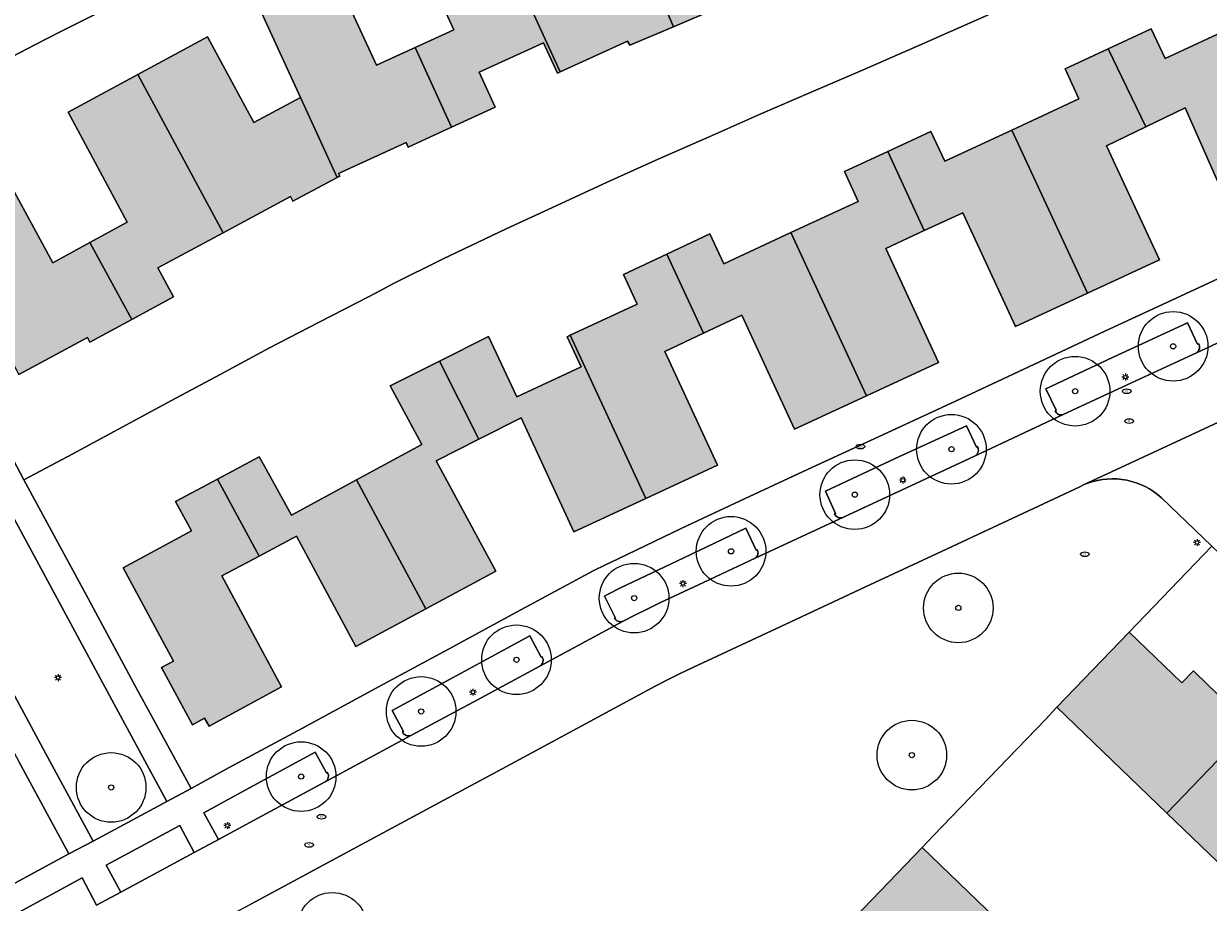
# Model space of a CAD drawing. Header units: metres. Extents: x 187482 to 189800, y 333582 to 335019.
# Tile 28 of 256: x 187771 to 187856, y 333896 to 333960. Entities that reach past the tile are written whole.
import ezdxf
from ezdxf.enums import TextEntityAlignment as Align

# ---------------------------------------------------------------- set-up
doc = ezdxf.new("R2010")
doc.units = ezdxf.units.M
doc.layers.get('0').update_dxf_attribs({"color": 252, "lineweight": 18})
for name, color, linetype, lineweight in [('B-WE-GR-BOOM-S', 252, 'Continuous', 18), ('B-WE-IE-MEUBILAIR-S', 252, 'Continuous', 18), ('B-WE-IE-TERREINAFSCHEIDING_KUNSTMATIG_HEKWERK-G', 252, 'IE-TERREINAFSCHEIDING_KUNSTMATIG-SO', 18), ('B-WE-IE-TERREINAFSCHEIDING_KUNSTMATIG_MUUR-G', 252, 'IE-TERREINAFSCHEIDING_KUNSTMATIG-SO', 18), ('B-WE-OG-BEBOUWING-GV', 252, 'Continuous', 18), ('B-WE-OG-TERREIN_BEGROEID-GV', 252, 'Continuous', 18), ('B-WE-OG-TERREIN_ERF-GV', 252, 'Continuous', 18), ('B-WE-OG-WEG-GV', 252, 'Continuous', 18), ('B-WE-VH-GESLOTENVERHARDING_ASFALT-GV', 252, 'Continuous', 18), ('B-WE-VH-OPENVERHARDING_BETONSTRAATSTEEN-GV', 252, 'Continuous', 18), ('B-WE-VH-OPENVERHARDING_TEGEL-GV', 252, 'Continuous', 18)]:
    doc.layers.add(name, color=color, linetype=linetype, lineweight=lineweight)
doc.layers.add('B-WE-OG-BEBOUWING-V', color=7, linetype='Continuous', lineweight=18, true_color=0xf0f0f0)
doc.styles.add('NLCS-ISO', font='NLCS-ISO.ttf')
doc.linetypes.add('IE-TERREINAFSCHEIDING_KUNSTMATIG-SO', pattern='A,4,[82,NLCS.SHX,S=0.75,R=90,X=0,Y=0],4,-2', length=10)

# ---------------------------------------------------------------- blocks, each defined once
blk = doc.blocks.new('SIE-MEUBILAIR_PAAL_LICHTMAST-SO')
for points in [[(-0.62, 0), (-1, 0)], [(-0.71, 0.71), (-0.44, 0.44)], [(0, 1), (0, 0.62)], [(0.44, 0.44), (0.71, 0.71)], [(1, 0), (0.62, 0)], [(-0.71, -0.71), (-0.44, -0.44)], [(0, -0.62), (0, -1)], [(0.44, -0.44), (0.71, -0.71)]]:
    blk.add_lwpolyline(points)
blk.add_circle((0, 0), 0.5)
blk = doc.blocks.new('SIE-MEUBILAIR_PUT_BRANDKRAAN-SO')
blk.add_ellipse((0, 0), major_axis=(1.25, 0), ratio=0.54)
at = {"style": 'NLCS-ISO'}
blk.add_text('bk', height=0.75, dxfattribs=at).set_placement((0.03, 0), align=Align.MIDDLE_CENTER)
blk = doc.blocks.new('SIE-MEUBILAIR_PUT_RIOOLPUT-SO')
blk.add_ellipse((0, 0), major_axis=(1.25, 0), ratio=0.54)
at = {"style": 'NLCS-ISO'}
blk.add_text('ri', height=0.75, dxfattribs=at).set_placement((-0.04, 0.07), align=Align.MIDDLE_CENTER)
blk = doc.blocks.new('SGR-BOOM_GBKN-SO')
at = {"color": 0, "linetype": 'ByBlock', "lineweight": 18}
for radius in [2, 0.15]:
    blk.add_circle((0, 0), radius, dxfattribs=at)

msp = doc.modelspace()

# ---------------------------------------------------------------- hatches: boundary and pattern name
at = {"layer": 'B-WE-OG-BEBOUWING-V'}
h = msp.add_hatch(color=256, dxfattribs=at)
h.dxf.hatch_style = 1
h.paths.add_polyline_path([(187820.665, 333975.011), (187815.363, 333972.903), (187817.954, 333966.403), (187814.997, 333965.131), (187817.486, 333959.351), (187820.627, 333960.688), (187820.489, 333961.041), (187825.444, 333963.012)], flags=17)
h = msp.add_hatch(color=256, dxfattribs=at)
h.dxf.hatch_style = 1
h.paths.add_polyline_path([(187814.997, 333965.131), (187812.039, 333963.859), (187809.138, 333970.23), (187803.959, 333967.855), (187809.344, 333956.112), (187814.184, 333958.32), (187814.344, 333958.013), (187817.486, 333959.351)], flags=17)
h = msp.add_hatch(color=256, dxfattribs=at)
h.dxf.hatch_style = 1
h.paths.add_polyline_path([(187803.959, 333967.855), (187798.77, 333965.46), (187801.695, 333959.123), (187798.915, 333957.853), (187801.538, 333952.133), (187804.656, 333953.564), (187803.515, 333956.075), (187808.129, 333958.203), (187809.137, 333956.018), (187809.344, 333956.112)], flags=17)
h = msp.add_hatch(color=256, dxfattribs=at)
h.dxf.hatch_style = 1
h.paths.add_polyline_path([(187798.915, 333957.853), (187796.134, 333956.583), (187793.224, 333962.931), (187787.836, 333960.463), (187790.685, 333954.256), (187793.318, 333948.52), (187793.508, 333948.621), (187793.407, 333948.804), (187798.263, 333951.035), (187798.419, 333950.702), (187801.538, 333952.133)], flags=17)
h = msp.add_hatch(color=256, dxfattribs=at)
h.dxf.hatch_style = 1
h.paths.add_polyline_path([(187848.717, 333957.764), (187851.419, 333952.156), (187854.24, 333953.53), (187857.882, 333945.278), (187863.302, 333947.671), (187863.034, 333948.244), (187863.918, 333948.658), (187861.962, 333952.897), (187861.07, 333952.483), (187857.863, 333959.404), (187852.807, 333957.056), (187851.811, 333959.2)], flags=17)
h = msp.add_hatch(color=256, dxfattribs=at)
h.dxf.hatch_style = 1
h.paths.add_polyline_path([(187790.685, 333954.256), (187787.325, 333952.462), (187783.998, 333958.628), (187778.982, 333955.919), (187785.124, 333944.552), (187789.969, 333947.159), (187790.139, 333946.828), (187793.318, 333948.52)], flags=17)
h = msp.add_hatch(color=256, dxfattribs=at)
h.dxf.hatch_style = 1
h.paths.add_polyline_path([(187851.419, 333952.156), (187848.717, 333957.764), (187845.622, 333956.327), (187846.611, 333954.174), (187841.789, 333951.93), (187847.228, 333940.203), (187852.396, 333942.601), (187848.599, 333950.783)], flags=17)
h = msp.add_hatch(color=256, dxfattribs=at)
h.dxf.hatch_style = 1
h.paths.add_polyline_path([(187778.982, 333955.919), (187773.98, 333953.215), (187778.238, 333945.308), (187775.557, 333943.848), (187778.557, 333938.316), (187781.559, 333939.95), (187780.437, 333942.032), (187785.124, 333944.552)], flags=17)
h = msp.add_hatch(color=256, dxfattribs=at)
h.dxf.hatch_style = 1
h.paths.add_polyline_path([(187841.789, 333951.93), (187836.967, 333949.686), (187835.968, 333951.832), (187832.872, 333950.385), (187835.498, 333944.7), (187838.262, 333945.986), (187842.059, 333937.804), (187847.228, 333940.203)], flags=17)
h = msp.add_hatch(color=256, dxfattribs=at)
h.dxf.hatch_style = 1
h.paths.add_polyline_path([(187835.498, 333944.7), (187832.872, 333950.385), (187829.775, 333948.937), (187830.737, 333946.795), (187825.917, 333944.556), (187831.352, 333932.836), (187836.522, 333935.229), (187832.734, 333943.415)], flags=17)
h = msp.add_hatch(color=256, dxfattribs=at)
h.dxf.hatch_style = 1
h.paths.add_polyline_path([(187775.557, 333943.848), (187772.875, 333942.388), (187769.533, 333948.56), (187764.309, 333945.745), (187764.624, 333945.174), (187763.753, 333944.722), (187765.985, 333940.591), (187766.853, 333941.056), (187770.453, 333934.361), (187775.374, 333937.014), (187775.554, 333936.682), (187778.557, 333938.316)], flags=17)
h = msp.add_hatch(color=256, dxfattribs=at)
h.dxf.hatch_style = 1
h.paths.add_polyline_path([(187817.001, 333943.01), (187819.626, 333937.328), (187822.392, 333938.628), (187826.181, 333930.442), (187831.352, 333932.836), (187825.917, 333944.556), (187821.098, 333942.317), (187820.102, 333944.46)], flags=17)
h = msp.add_hatch(color=256, dxfattribs=at)
h.dxf.hatch_style = 1
h.paths.add_polyline_path([(187819.626, 333937.328), (187817.001, 333943.01), (187813.899, 333941.559), (187814.866, 333939.427), (187810.056, 333937.184), (187815.482, 333925.453), (187820.646, 333927.842), (187816.86, 333936.029)], flags=17)
h = msp.add_hatch(color=256, dxfattribs=at)
h.dxf.hatch_style = 1
h.paths.add_polyline_path([(187810.056, 333937.184), (187809.832, 333937.08), (187810.844, 333934.907), (187806.234, 333932.761), (187804.189, 333937.092), (187800.66, 333935.317), (187803.485, 333929.712), (187806.53, 333931.251), (187810.317, 333923.064), (187815.482, 333925.453)], flags=17)
h = msp.add_hatch(color=256, dxfattribs=at)
h.dxf.hatch_style = 1
h.paths.add_polyline_path([(187800.66, 333935.317), (187797.13, 333933.542), (187799.401, 333929.342), (187794.712, 333926.806), (187799.689, 333917.523), (187804.717, 333920.232), (187800.439, 333928.173), (187803.485, 333929.712)], flags=17)
h = msp.add_hatch(color=256, dxfattribs=at)
h.dxf.hatch_style = 1
h.paths.add_polyline_path([(187784.713, 333926.847), (187787.704, 333921.324), (187790.383, 333922.755), (187794.661, 333914.815), (187799.689, 333917.523), (187794.712, 333926.806), (187790.023, 333924.27), (187788.092, 333927.784), (187787.723, 333928.455)], flags=17)
h = msp.add_hatch(color=256, dxfattribs=at)
h.dxf.hatch_style = 1
h.paths.add_polyline_path([(187787.704, 333921.324), (187784.713, 333926.847), (187781.703, 333925.239), (187782.843, 333923.136), (187777.932, 333920.476), (187781.56, 333913.777), (187780.698, 333913.31), (187782.921, 333909.204), (187783.785, 333909.667), (187784.109, 333909.106), (187789.324, 333911.929), (187785.025, 333919.893)], flags=17)
h = msp.add_hatch(color=256, dxfattribs=at)
h.dxf.hatch_style = 1
h.paths.add_polyline_path([(187852.938, 333902.855), (187858.962, 333909.118), (187855.907, 333912.056), (187854.846, 333913.076), (187854.014, 333912.211), (187853.359, 333912.841), (187850.225, 333915.855), (187845.034, 333910.456)], flags=17)
h = msp.add_hatch(color=256, dxfattribs=at)
h.dxf.hatch_style = 1
h.paths.add_polyline_path([(187858.962, 333909.118), (187852.938, 333902.855), (187860.738, 333895.355), (187866.76, 333901.618), (187863.748, 333904.516), (187862.645, 333905.577), (187861.813, 333904.712), (187861.136, 333905.363), (187858.209, 333908.177), (187859.041, 333909.042)], flags=17)
h = msp.add_hatch(color=256, dxfattribs=at)
h.dxf.hatch_style = 1
h.paths.add_polyline_path([(187835.344, 333900.38), (187829.316, 333894.113), (187832.581, 333890.972), (187833.496, 333890.092), (187834.328, 333890.957), (187835.221, 333890.099), (187837.932, 333887.491), (187837.1, 333886.626), (187837.179, 333886.55), (187843.207, 333892.817), (187839.301, 333896.574)], flags=17)

# ---------------------------------------------------------------- linework, layer by layer
at = {"layer": 'B-WE-IE-TERREINAFSCHEIDING_KUNSTMATIG_HEKWERK-G', "ltscale": 0.2, "flags": 128}
msp.add_lwpolyline([(187845.034, 333910.456), (187844.205, 333909.579)], dxfattribs=at)
at = {"layer": 'B-WE-IE-TERREINAFSCHEIDING_KUNSTMATIG_MUUR-G', "ltscale": 0.2, "flags": 128}
for points in [[(187836.575, 333958.647), (187840.218, 333960.251)], [(187834.729, 333957.837), (187835.647, 333958.235)], [(187835.647, 333958.235), (187836.575, 333958.647)], [(187831.049, 333956.24), (187834.729, 333957.837)], [(187827.379, 333954.658), (187831.049, 333956.24)], [(187823.703, 333953.057), (187827.379, 333954.658)], [(187820.037, 333951.447), (187823.703, 333953.057)], [(187816.382, 333949.829), (187820.037, 333951.447)], [(187812.719, 333948.182), (187816.382, 333949.829)], [(187809.09, 333946.505), (187812.719, 333948.182)], [(187805.468, 333944.829), (187809.09, 333946.505)], [(187800.887, 333942.654), (187805.468, 333944.829)], [(187797.367, 333940.905), (187800.887, 333942.654)], [(187796.468, 333940.43), (187797.367, 333940.905)], [(187795.577, 333939.955), (187796.468, 333940.43)], [(187792.014, 333938.131), (187795.577, 333939.955)], [(187788.465, 333936.28), (187792.014, 333938.131)], [(187784.903, 333934.362), (187788.465, 333936.28)], [(187781.414, 333932.49), (187784.903, 333934.362)], [(187777.867, 333930.59), (187781.414, 333932.49)], [(187774.318, 333928.673), (187777.867, 333930.59)], [(187770.81, 333926.787), (187774.318, 333928.673)], [(187844.205, 333909.579), (187837.456, 333902.582)]]:
    msp.add_lwpolyline(points, dxfattribs=at)
at = {"layer": 'B-WE-OG-BEBOUWING-GV', "flags": 128}
for points in [[(187820.665, 333975.011), (187815.363, 333972.903), (187817.954, 333966.403), (187814.997, 333965.131), (187817.486, 333959.351), (187820.627, 333960.688), (187820.489, 333961.041), (187825.444, 333963.012)], [(187814.997, 333965.131), (187812.039, 333963.859), (187809.138, 333970.23), (187803.959, 333967.855), (187809.344, 333956.112), (187814.184, 333958.32), (187814.344, 333958.013), (187817.486, 333959.351)], [(187803.959, 333967.855), (187798.77, 333965.46), (187801.695, 333959.123), (187798.915, 333957.853), (187801.538, 333952.133), (187804.656, 333953.564), (187803.515, 333956.075), (187808.129, 333958.203), (187809.137, 333956.018), (187809.344, 333956.112)], [(187798.915, 333957.853), (187796.134, 333956.583), (187793.224, 333962.931), (187787.836, 333960.463), (187790.685, 333954.256), (187793.318, 333948.52), (187793.508, 333948.621), (187793.407, 333948.804), (187798.263, 333951.035), (187798.419, 333950.702), (187801.538, 333952.133)], [(187848.717, 333957.764), (187851.419, 333952.156), (187854.24, 333953.53), (187857.882, 333945.278), (187863.302, 333947.671), (187863.034, 333948.244), (187863.918, 333948.658), (187861.962, 333952.897), (187861.07, 333952.483), (187857.863, 333959.404), (187852.807, 333957.056), (187851.811, 333959.2)], [(187790.685, 333954.256), (187787.325, 333952.462), (187783.998, 333958.628), (187778.982, 333955.919), (187785.124, 333944.552), (187789.969, 333947.159), (187790.139, 333946.828), (187793.318, 333948.52)], [(187851.419, 333952.156), (187848.717, 333957.764), (187845.622, 333956.327), (187846.611, 333954.174), (187841.789, 333951.93), (187847.228, 333940.203), (187852.396, 333942.601), (187848.599, 333950.783)], [(187778.982, 333955.919), (187773.98, 333953.215), (187778.238, 333945.308), (187775.557, 333943.848), (187778.557, 333938.316), (187781.559, 333939.95), (187780.437, 333942.032), (187785.124, 333944.552)], [(187841.789, 333951.93), (187836.967, 333949.686), (187835.968, 333951.832), (187832.872, 333950.385), (187835.498, 333944.7), (187838.262, 333945.986), (187842.059, 333937.804), (187847.228, 333940.203)], [(187835.498, 333944.7), (187832.872, 333950.385), (187829.775, 333948.937), (187830.737, 333946.795), (187825.917, 333944.556), (187831.352, 333932.836), (187836.522, 333935.229), (187832.734, 333943.415)], [(187775.557, 333943.848), (187772.875, 333942.388), (187769.533, 333948.56), (187764.309, 333945.745), (187764.624, 333945.174), (187763.753, 333944.722), (187765.985, 333940.591), (187766.853, 333941.056), (187770.453, 333934.361), (187775.374, 333937.014), (187775.554, 333936.682), (187778.557, 333938.316)], [(187817.001, 333943.01), (187819.626, 333937.328), (187822.392, 333938.628), (187826.181, 333930.442), (187831.352, 333932.836), (187825.917, 333944.556), (187821.098, 333942.317), (187820.102, 333944.46)], [(187819.626, 333937.328), (187817.001, 333943.01), (187813.899, 333941.559), (187814.866, 333939.427), (187810.056, 333937.184), (187815.482, 333925.453), (187820.646, 333927.842), (187816.86, 333936.029)], [(187810.056, 333937.184), (187809.832, 333937.08), (187810.844, 333934.907), (187806.234, 333932.761), (187804.189, 333937.092), (187800.66, 333935.317), (187803.485, 333929.712), (187806.53, 333931.251), (187810.317, 333923.064), (187815.482, 333925.453)], [(187800.66, 333935.317), (187797.13, 333933.542), (187799.401, 333929.342), (187794.712, 333926.806), (187799.689, 333917.523), (187804.717, 333920.232), (187800.439, 333928.173), (187803.485, 333929.712)], [(187784.713, 333926.847), (187787.704, 333921.324), (187790.383, 333922.755), (187794.661, 333914.815), (187799.689, 333917.523), (187794.712, 333926.806), (187790.023, 333924.27), (187788.092, 333927.784), (187787.723, 333928.455)], [(187787.704, 333921.324), (187784.713, 333926.847), (187781.703, 333925.239), (187782.843, 333923.136), (187777.932, 333920.476), (187781.56, 333913.777), (187780.698, 333913.31), (187782.921, 333909.204), (187783.785, 333909.667), (187784.109, 333909.106), (187789.324, 333911.929), (187785.025, 333919.893)], [(187852.938, 333902.855), (187858.962, 333909.118), (187855.907, 333912.056), (187854.846, 333913.076), (187854.014, 333912.211), (187853.359, 333912.841), (187850.225, 333915.855), (187845.034, 333910.456)], [(187858.962, 333909.118), (187852.938, 333902.855), (187860.738, 333895.355), (187866.76, 333901.618), (187863.748, 333904.516), (187862.645, 333905.577), (187861.813, 333904.712), (187861.136, 333905.363), (187858.209, 333908.177), (187859.041, 333909.042)], [(187835.344, 333900.38), (187829.316, 333894.113), (187832.581, 333890.972), (187833.496, 333890.092), (187834.328, 333890.957), (187835.221, 333890.099), (187837.932, 333887.491), (187837.1, 333886.626), (187837.179, 333886.55), (187843.207, 333892.817), (187839.301, 333896.574)]]:
    msp.add_lwpolyline(points, close=True, dxfattribs=at)
at = {"layer": 'B-WE-OG-TERREIN_BEGROEID-GV', "flags": 128}
msp.add_lwpolyline([(187773.339, 333918.009), (187769.077, 333925.875), (187766.242, 333931.209), (187762.471, 333938.277), (187759.064, 333944.656), (187753.717, 333941.744), (187769.122, 333913.168), (187772.201, 333907.474), (187775.793, 333900.845), (187781.084, 333903.687), (187777.132, 333910.987)], close=True, dxfattribs=at)
for points in [[(187846.946, 333926.447), (187846.683, 333926.305), (187841.497, 333923.885), (187836.071, 333921.348), (187831.268, 333919.1), (187825.546, 333916.432), (187818.872, 333913.308), (187817.966, 333912.878), (187817.059, 333912.418), (187816.159, 333911.973), (187810.012, 333908.658), (187805.478, 333906.21), (187800.347, 333903.444), (187795.06, 333900.589), (187787.117, 333896.323)], [(187829.316, 333894.113), (187835.344, 333900.38), (187836.187, 333901.266), (187837.456, 333902.582), (187844.205, 333909.579), (187845.034, 333910.456), (187850.225, 333915.855), (187856.166, 333922.034), (187852.539, 333925.513)]]:
    msp.add_lwpolyline(points, dxfattribs=at)
at = {"layer": 'B-WE-OG-TERREIN_BEGROEID-GV'}
for points in [[(187847.257, 333926.568, 0.01505), (187846.946, 333926.447)], [(187852.539, 333925.513, 0.275223), (187847.257, 333926.568)]]:
    msp.add_lwpolyline(points, format="xyb", dxfattribs=at)
at = {"layer": 'B-WE-OG-TERREIN_ERF-GV', "flags": 128}
for points in [[(187793.224, 333962.931), (187796.134, 333956.583), (187798.915, 333957.853), (187801.695, 333959.123), (187798.77, 333965.46)], [(187769.533, 333948.56), (187772.875, 333942.388), (187775.557, 333943.848), (187778.238, 333945.308), (187773.98, 333953.215), (187778.982, 333955.919), (187783.998, 333958.628), (187787.325, 333952.462), (187790.685, 333954.256), (187787.836, 333960.463)], [(187820.627, 333960.688), (187817.486, 333959.351), (187814.344, 333958.013), (187814.184, 333958.32), (187809.344, 333956.112), (187809.137, 333956.018), (187808.129, 333958.203), (187803.515, 333956.075), (187804.656, 333953.564), (187801.538, 333952.133), (187798.419, 333950.702), (187798.263, 333951.035), (187793.407, 333948.804), (187793.508, 333948.621), (187793.318, 333948.52), (187790.139, 333946.828), (187789.969, 333947.159), (187785.124, 333944.552), (187780.437, 333942.032), (187781.559, 333939.95), (187778.557, 333938.316), (187775.554, 333936.682), (187775.374, 333937.014), (187770.453, 333934.361)], [(187767.995, 333932.085), (187770.81, 333926.787), (187774.318, 333928.673), (187777.867, 333930.59), (187781.414, 333932.49), (187784.903, 333934.362), (187788.465, 333936.28), (187792.014, 333938.131), (187795.577, 333939.955), (187796.468, 333940.43), (187797.367, 333940.905), (187800.887, 333942.654), (187805.468, 333944.829), (187809.09, 333946.505), (187812.719, 333948.182), (187816.382, 333949.829), (187820.037, 333951.447), (187823.703, 333953.057), (187827.379, 333954.658), (187831.049, 333956.24), (187834.729, 333957.837), (187835.647, 333958.235), (187836.575, 333958.647), (187840.218, 333960.251)], [(187776.051, 333960.294), (187773.472, 333959.001), (187771.583, 333958.048), (187768.916, 333956.664)], [(187840.218, 333960.251), (187836.575, 333958.647), (187835.647, 333958.235), (187834.729, 333957.837), (187831.049, 333956.24), (187827.379, 333954.658), (187823.703, 333953.057), (187820.037, 333951.447), (187816.382, 333949.829), (187812.719, 333948.182), (187809.09, 333946.505), (187805.468, 333944.829), (187800.887, 333942.654), (187797.367, 333940.905), (187796.468, 333940.43), (187795.577, 333939.955), (187792.014, 333938.131), (187788.465, 333936.28), (187784.903, 333934.362), (187781.414, 333932.49), (187777.867, 333930.59), (187774.318, 333928.673), (187770.81, 333926.787), (187775.081, 333918.887), (187778.847, 333911.902), (187782.82, 333904.617), (187785.558, 333906.126), (187790.835, 333908.961), (187796.327, 333911.945), (187801.324, 333914.64), (187806.198, 333917.297), (187811.716, 333920.249), (187812.606, 333920.69), (187813.515, 333921.133), (187818.026, 333923.291), (187821.906, 333925.112), (187827.47, 333927.709), (187832.515, 333930.034), (187837.732, 333932.459), (187843.42, 333935.113), (187848.463, 333937.476), (187853.607, 333939.845), (187859.273, 333942.487)], [(187857.882, 333945.278), (187854.24, 333953.53), (187851.419, 333952.156), (187848.599, 333950.783), (187852.396, 333942.601), (187847.228, 333940.203), (187842.059, 333937.804), (187838.262, 333945.986), (187835.498, 333944.7), (187832.734, 333943.415), (187836.522, 333935.229), (187831.352, 333932.836), (187826.181, 333930.442), (187822.392, 333938.628), (187819.626, 333937.328), (187816.86, 333936.029), (187820.646, 333927.842), (187815.482, 333925.453), (187810.317, 333923.064), (187806.53, 333931.251), (187803.485, 333929.712), (187800.439, 333928.173), (187804.717, 333920.232), (187799.689, 333917.523), (187794.661, 333914.815), (187790.383, 333922.755), (187787.704, 333921.324), (187785.025, 333919.893), (187789.324, 333911.929), (187784.109, 333909.106), (187783.785, 333909.667), (187782.921, 333909.204), (187780.698, 333913.31), (187781.56, 333913.777), (187777.932, 333920.476), (187782.843, 333923.136), (187781.703, 333925.239), (187784.713, 333926.847), (187787.723, 333928.455), (187788.092, 333927.784), (187790.023, 333924.27), (187794.712, 333926.806), (187799.401, 333929.342), (187797.13, 333933.542), (187800.66, 333935.317), (187804.189, 333937.092), (187806.234, 333932.761), (187810.844, 333934.907), (187809.832, 333937.08), (187810.056, 333937.184), (187814.866, 333939.427), (187813.899, 333941.559), (187817.001, 333943.01), (187820.102, 333944.46), (187821.098, 333942.317), (187825.917, 333944.556), (187830.737, 333946.795), (187829.775, 333948.937), (187832.872, 333950.385), (187835.968, 333951.832), (187836.967, 333949.686), (187841.789, 333951.93), (187846.611, 333954.174), (187845.622, 333956.327), (187848.717, 333957.764), (187851.811, 333959.2), (187852.807, 333957.056), (187857.863, 333959.404)], [(187887.25, 333892.232), (187868.445, 333910.259), (187856.166, 333922.034), (187850.225, 333915.855), (187853.359, 333912.841), (187854.014, 333912.211), (187854.846, 333913.076), (187855.907, 333912.056), (187858.962, 333909.118), (187859.041, 333909.042), (187858.209, 333908.177), (187861.136, 333905.363), (187861.813, 333904.712), (187862.645, 333905.577), (187863.748, 333904.516), (187866.76, 333901.618), (187866.84, 333901.542), (187866.008, 333900.677), (187868.904, 333897.893), (187869.612, 333897.212), (187870.444, 333898.077), (187871.523, 333897.039), (187874.56, 333894.119)], [(187767.655, 333896.48), (187774.048, 333899.918), (187770.437, 333906.563)]]:
    msp.add_lwpolyline(points, dxfattribs=at)
msp.add_lwpolyline([(187850.99, 333885.33), (187858.781, 333877.836), (187866.716, 333870.203), (187867.541, 333871.089), (187869.058, 333872.673), (187867.125, 333874.524), (187869.165, 333876.654), (187871.097, 333874.804), (187875.54, 333879.444), (187876.386, 333880.307), (187868.537, 333887.855), (187860.738, 333895.355), (187852.938, 333902.855), (187845.034, 333910.456), (187844.205, 333909.579), (187837.456, 333902.582), (187836.187, 333901.266), (187835.344, 333900.38), (187839.301, 333896.574), (187843.207, 333892.817)], close=True, dxfattribs=at)
at = {"layer": 'B-WE-OG-WEG-GV', "flags": 128}
for points in [[(187855.214, 333936.578), (187855.14, 333936.547), (187854.404, 333938.083), (187849.032, 333935.588), (187844.225, 333933.33), (187844.972, 333931.796), (187844.905, 333931.761)], [(187845.482, 333931.49), (187850.071, 333933.629), (187855.048, 333935.93)], [(187839.319, 333929.196), (187839.243, 333929.153), (187838.526, 333930.678), (187833.4, 333928.321), (187828.407, 333925.993), (187829.131, 333924.387), (187829.044, 333924.358)], [(187829.691, 333924.106), (187834.217, 333926.229), (187839.119, 333928.498)], [(187823.488, 333921.773), (187823.418, 333921.74), (187822.674, 333923.317), (187818.215, 333921.19), (187814.587, 333919.475), (187813.68, 333919.047), (187812.792, 333918.596), (187812.515, 333918.45), (187813.298, 333916.911), (187813.235, 333916.883)], [(187819.281, 333919.254), (187823.353, 333921.179)], [(187813.857, 333916.64), (187814.747, 333917.104), (187815.641, 333917.538), (187816.555, 333917.976), (187819.281, 333919.254)], [(187808.037, 333914.094), (187807.973, 333914.051), (187807.15, 333915.584), (187802.189, 333912.876), (187797.279, 333910.234), (187798.078, 333908.724), (187798.009, 333908.685)], [(187798.645, 333908.452), (187803.079, 333910.836), (187807.867, 333913.416)], [(187792.608, 333905.774), (187792.55, 333905.742), (187791.746, 333907.24), (187786.437, 333904.363), (187783.733, 333902.883), (187784.782, 333900.964), (187787.624, 333902.497), (187792.458, 333905.104)], [(187776.028, 333896.239), (187775, 333898.2), (187768.233, 333894.548), (187761.389, 333890.889)]]:
    msp.add_lwpolyline(points, dxfattribs=at)
at = {"layer": 'B-WE-OG-WEG-GV'}
for points in [[(187855.048, 333935.93, 0.425665), (187855.214, 333936.578)], [(187844.905, 333931.761, 0.428738), (187845.482, 333931.49)], [(187839.119, 333928.498, 0.421112), (187839.319, 333929.196)], [(187829.044, 333924.358, 0.411047), (187829.691, 333924.106)], [(187823.353, 333921.179, 0.418977), (187823.488, 333921.773)], [(187813.235, 333916.883, 0.406295), (187813.857, 333916.64)], [(187807.867, 333913.416, 0.425482), (187808.037, 333914.094)], [(187798.009, 333908.685, 0.43342), (187798.645, 333908.452)], [(187792.458, 333905.104, 0.436021), (187792.608, 333905.774)]]:
    msp.add_lwpolyline(points, format="xyb", dxfattribs=at)
at = {"layer": 'B-WE-OG-WEG-GV', "flags": 128}
msp.add_lwpolyline([(187783.048, 333900.021), (187782.023, 333901.958), (187776.729, 333899.111), (187777.774, 333897.182)], close=True, dxfattribs=at)
at = {"layer": 'B-WE-VH-GESLOTENVERHARDING_ASFALT-GV', "flags": 128}
for points in [[(187861.31, 333938.84), (187855.048, 333935.93), (187850.071, 333933.629), (187845.482, 333931.49), (187839.119, 333928.498), (187834.217, 333926.229), (187829.691, 333924.106), (187823.353, 333921.179), (187819.281, 333919.254), (187816.555, 333917.976), (187815.641, 333917.538), (187814.747, 333917.104), (187813.857, 333916.64), (187807.867, 333913.416), (187803.079, 333910.836), (187798.645, 333908.452), (187792.458, 333905.104), (187787.624, 333902.497), (187784.782, 333900.964), (187783.048, 333900.021), (187777.774, 333897.182), (187776.028, 333896.239)], [(187836.071, 333921.348), (187841.497, 333923.885), (187846.683, 333926.305), (187846.946, 333926.447), (187861.65, 333933.274), (187866.869, 333935.723), (187874.134, 333939.068)], [(187764.186, 333883.996), (187778.46, 333891.635), (187780.219, 333892.596), (187785.334, 333895.371), (187787.117, 333896.323), (187795.06, 333900.589), (187800.347, 333903.444), (187805.478, 333906.21), (187810.012, 333908.658), (187816.159, 333911.973), (187817.059, 333912.418), (187817.966, 333912.878), (187818.872, 333913.308), (187825.546, 333916.432), (187831.268, 333919.1), (187836.071, 333921.348)]]:
    msp.add_lwpolyline(points, dxfattribs=at)
at = {"layer": 'B-WE-VH-OPENVERHARDING_BETONSTRAATSTEEN-GV', "flags": 128}
for points in [[(187861.65, 333933.274), (187846.946, 333926.447)], [(187852.539, 333925.513), (187856.166, 333922.034), (187868.445, 333910.259), (187887.25, 333892.232)]]:
    msp.add_lwpolyline(points, dxfattribs=at)
at = {"layer": 'B-WE-VH-OPENVERHARDING_BETONSTRAATSTEEN-GV'}
for points in [[(187846.946, 333926.447, -0.01505), (187847.257, 333926.568)], [(187847.257, 333926.568, -0.275223), (187852.539, 333925.513)]]:
    msp.add_lwpolyline(points, format="xyb", dxfattribs=at)
at = {"layer": 'B-WE-VH-OPENVERHARDING_TEGEL-GV', "flags": 128}
for points in [[(187768.916, 333956.664), (187771.583, 333958.048), (187773.472, 333959.001), (187776.051, 333960.294)], [(187859.273, 333942.487), (187853.607, 333939.845), (187848.463, 333937.476), (187843.42, 333935.113), (187837.732, 333932.459), (187832.515, 333930.034), (187827.47, 333927.709), (187821.906, 333925.112), (187818.026, 333923.291), (187813.515, 333921.133), (187812.606, 333920.69), (187811.716, 333920.249), (187806.198, 333917.297), (187801.324, 333914.64), (187796.327, 333911.945), (187790.835, 333908.961), (187785.558, 333906.126), (187782.82, 333904.617), (187781.084, 333903.687), (187775.793, 333900.845), (187774.048, 333899.918), (187767.655, 333896.48)], [(187855.048, 333935.93), (187861.31, 333938.84)], [(187844.905, 333931.761), (187844.972, 333931.796), (187844.225, 333933.33), (187849.032, 333935.588), (187854.404, 333938.083), (187855.14, 333936.547), (187855.214, 333936.578)], [(187829.044, 333924.358), (187829.131, 333924.387), (187828.407, 333925.993), (187833.4, 333928.321), (187838.526, 333930.678), (187839.243, 333929.153), (187839.319, 333929.196)], [(187839.119, 333928.498), (187845.482, 333931.49)], [(187823.353, 333921.179), (187829.691, 333924.106)], [(187813.235, 333916.883), (187813.298, 333916.911), (187812.515, 333918.45), (187812.792, 333918.596), (187813.68, 333919.047), (187814.587, 333919.475), (187818.215, 333921.19), (187822.674, 333923.317), (187823.418, 333921.74), (187823.488, 333921.773)], [(187807.867, 333913.416), (187813.857, 333916.64)], [(187798.009, 333908.685), (187798.078, 333908.724), (187797.279, 333910.234), (187802.189, 333912.876), (187807.15, 333915.584), (187807.973, 333914.051), (187808.037, 333914.094)], [(187792.458, 333905.104), (187798.645, 333908.452)], [(187761.389, 333890.889), (187768.233, 333894.548), (187775, 333898.2), (187776.028, 333896.239), (187777.774, 333897.182), (187776.729, 333899.111), (187782.023, 333901.958), (187783.048, 333900.021), (187784.782, 333900.964), (187783.733, 333902.883), (187786.437, 333904.363), (187791.746, 333907.24), (187792.55, 333905.742), (187792.608, 333905.774)]]:
    msp.add_lwpolyline(points, dxfattribs=at)
for points in [[(187770.81, 333926.787), (187767.995, 333932.085), (187764.226, 333939.163), (187760.779, 333945.588), (187759.064, 333944.656), (187762.471, 333938.277), (187766.242, 333931.209), (187769.077, 333925.875), (187773.339, 333918.009), (187777.132, 333910.987), (187781.084, 333903.687), (187782.82, 333904.617), (187778.847, 333911.902), (187775.081, 333918.887)], [(187753.717, 333941.744), (187752.004, 333940.819), (187761.412, 333923.316), (187762.051, 333922.128), (187766.655, 333913.563), (187770.437, 333906.563), (187774.048, 333899.918), (187775.793, 333900.845), (187772.201, 333907.474), (187769.122, 333913.168)]]:
    msp.add_lwpolyline(points, close=True, dxfattribs=at)
at = {"layer": 'B-WE-VH-OPENVERHARDING_TEGEL-GV'}
for points in [[(187855.214, 333936.578, -0.425665), (187855.048, 333935.93)], [(187845.482, 333931.49, -0.428738), (187844.905, 333931.761)], [(187839.319, 333929.196, -0.421112), (187839.119, 333928.498)], [(187829.691, 333924.106, -0.411047), (187829.044, 333924.358)], [(187823.488, 333921.773, -0.418977), (187823.353, 333921.179)], [(187813.857, 333916.64, -0.406295), (187813.235, 333916.883)], [(187808.037, 333914.094, -0.425482), (187807.867, 333913.416)], [(187798.645, 333908.452, -0.43342), (187798.009, 333908.685)], [(187792.608, 333905.774, -0.436021), (187792.458, 333905.104)]]:
    msp.add_lwpolyline(points, format="xyb", dxfattribs=at)

# ---------------------------------------------------------------- block references
at = {"layer": 'B-WE-GR-BOOM-S', "xscale": 1.25, "yscale": 1.25, "zscale": 1.25}
for p in [(187853.379, 333936.388), (187846.335, 333933.163), (187837.45, 333928.995), (187830.505, 333925.731), (187821.617, 333921.665), (187814.651, 333918.299), (187837.948, 333917.596), (187806.198, 333913.871), (187799.349, 333910.159), (187834.607, 333907.021), (187790.73, 333905.48), (187777.079, 333904.7), (187792.964, 333894.646)]:
    msp.add_blockref('SGR-BOOM_GBKN-SO', p, dxfattribs=at)
at = {"layer": 'B-WE-IE-MEUBILAIR-S', "xscale": 0.25, "yscale": 0.25, "zscale": 0.25}
for name, p in [('SIE-MEUBILAIR_PAAL_LICHTMAST-SO', (187849.949, 333934.18)), ('SIE-MEUBILAIR_PUT_RIOOLPUT-SO', (187850.042, 333933.162)), ('SIE-MEUBILAIR_PUT_RIOOLPUT-SO', (187850.215, 333931.017)), ('SIE-MEUBILAIR_PUT_BRANDKRAAN-SO', (187830.909, 333929.183)), ('SIE-MEUBILAIR_PAAL_LICHTMAST-SO', (187833.957, 333926.777)), ('SIE-MEUBILAIR_PAAL_LICHTMAST-SO', (187855.095, 333922.296)), ('SIE-MEUBILAIR_PUT_RIOOLPUT-SO', (187847.029, 333921.457)), ('SIE-MEUBILAIR_PAAL_LICHTMAST-SO', (187818.162, 333919.349)), ('SIE-MEUBILAIR_PAAL_LICHTMAST-SO', (187773.259, 333912.589)), ('SIE-MEUBILAIR_PAAL_LICHTMAST-SO', (187803.068, 333911.545)), ('SIE-MEUBILAIR_PUT_RIOOLPUT-SO', (187792.184, 333902.593)), ('SIE-MEUBILAIR_PAAL_LICHTMAST-SO', (187785.43, 333901.966)), ('SIE-MEUBILAIR_PUT_RIOOLPUT-SO', (187791.295, 333900.575))]:
    msp.add_blockref(name, p, dxfattribs=at)

doc.saveas('drawing.dxf')
